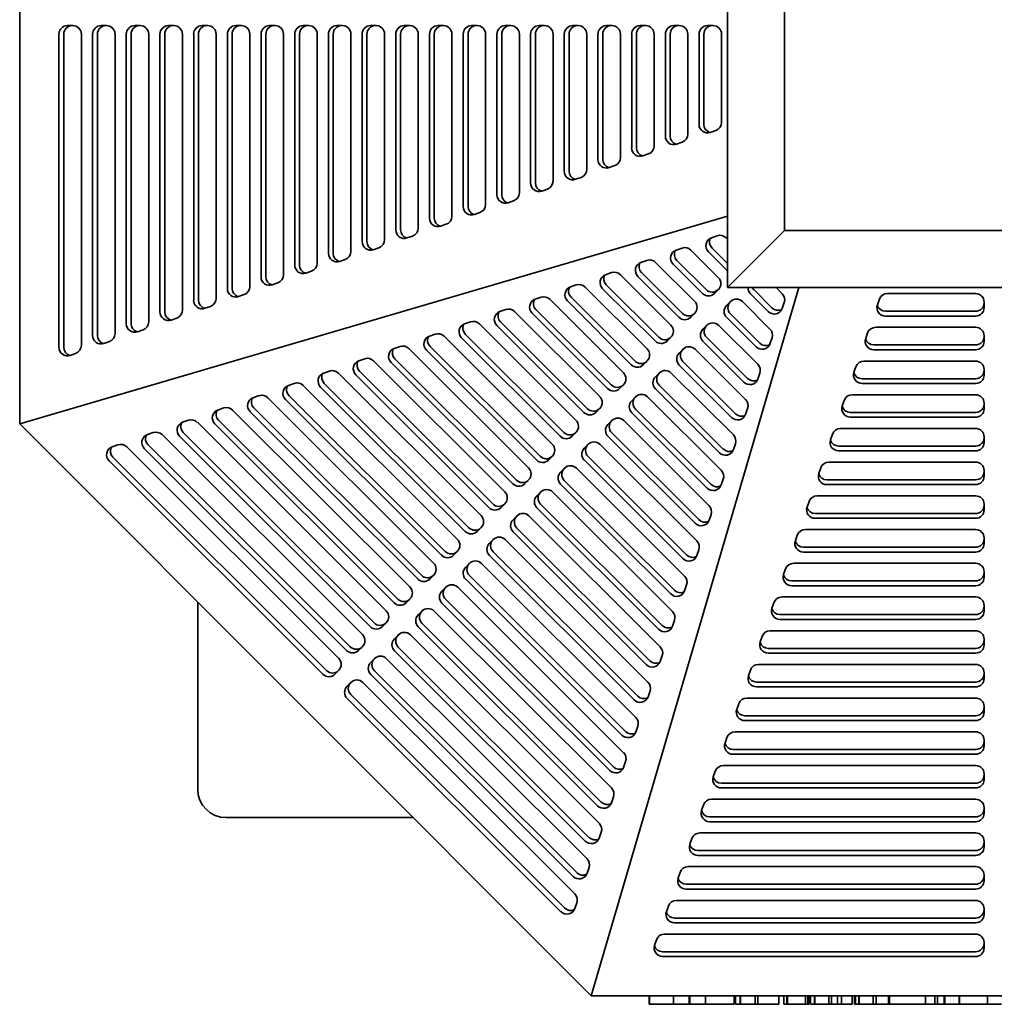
# Model space of a CAD drawing. Header units: millimetres. Extents: x 288 to 973, y 102 to 790.
# Tile 1 of 4: x 288 to 630, y 102 to 447. Entities that reach past the tile are written whole.
import ezdxf

# ---------------------------------------------------------------- set-up
doc = ezdxf.new("R2010")
doc.units = ezdxf.units.MM
doc.header["$LTSCALE"] = 3
doc.layers.add('Krawędzie widoczne(ISO)', color=7, linetype='Continuous', lineweight=35, true_color=0x262659)

msp = doc.modelspace()

# ---------------------------------------------------------------- linework, layer by layer
at = {"layer": 'Krawędzie widoczne(ISO)'}
for p, q in [((287.5, 305.14), (287.5, 588.87)), ((536, 541), (536, 353)), ((556, 373), (556, 521)), ((304.22, 444.92), (306.19, 444.92)), ((316.05, 444.92), (318.02, 444.92)), ((327.88, 444.92), (329.85, 444.92)), ((339.71, 444.92), (341.68, 444.92)), ((351.53, 444.92), (353.51, 444.92)), ((363.36, 444.92), (365.33, 444.92)), ((375.19, 444.92), (377.16, 444.92)), ((387.02, 444.92), (388.99, 444.92)), ((398.85, 444.92), (400.82, 444.92)), ((410.68, 444.92), (412.65, 444.92)), ((422.5, 444.92), (424.48, 444.92)), ((434.33, 444.92), (436.3, 444.92)), ((446.16, 444.92), (448.13, 444.92)), ((457.99, 444.92), (459.96, 444.92)), ((469.82, 444.92), (471.79, 444.92)), ((481.65, 444.92), (483.62, 444.92)), ((493.48, 444.92), (495.45, 444.92)), ((505.3, 444.92), (507.27, 444.92)), ((517.13, 444.92), (519.1, 444.92)), ((528.96, 444.92), (530.93, 444.92)), ((301.26, 332.06), (301.26, 441.92)), ((302.95, 332.06), (302.95, 441.92)), ((309.15, 441.92), (309.15, 332.74)), ((313.09, 336.22), (313.09, 441.92)), ((314.78, 336.22), (314.78, 441.92)), ((320.98, 441.92), (320.98, 336.91)), ((324.92, 340.34), (324.92, 441.92)), ((326.6, 340.34), (326.6, 441.92)), ((332.81, 441.92), (332.81, 341.02)), ((336.75, 344.45), (336.75, 441.92)), ((338.43, 344.45), (338.43, 441.92)), ((344.63, 441.92), (344.63, 345.14)), ((348.58, 348.57), (348.58, 441.92)), ((350.26, 348.57), (350.26, 441.92)), ((356.46, 441.92), (356.46, 349.25)), ((360.41, 352.68), (360.41, 441.92)), ((362.09, 352.68), (362.09, 441.92)), ((368.29, 441.92), (368.29, 353.37)), ((372.23, 356.79), (372.23, 441.92)), ((373.92, 356.79), (373.92, 441.92)), ((380.12, 441.92), (380.12, 357.48)), ((384.06, 360.91), (384.06, 441.92)), ((385.75, 360.91), (385.75, 441.92)), ((391.95, 441.92), (391.95, 361.6)), ((395.89, 365.02), (395.89, 441.92)), ((397.58, 365.02), (397.58, 441.92)), ((403.78, 441.92), (403.78, 365.71)), ((407.72, 369.14), (407.72, 441.92)), ((409.4, 369.14), (409.4, 441.92)), ((415.6, 441.92), (415.6, 369.82)), ((419.55, 373.25), (419.55, 441.92)), ((421.23, 373.25), (421.23, 441.92)), ((427.43, 441.92), (427.43, 373.94)), ((431.38, 377.37), (431.38, 441.92)), ((433.06, 377.37), (433.06, 441.92)), ((439.26, 441.92), (439.26, 378.05)), ((443.2, 381.48), (443.2, 441.92)), ((444.89, 381.48), (444.89, 441.92)), ((451.09, 441.92), (451.09, 382.17)), ((455.03, 385.6), (455.03, 441.92)), ((456.72, 385.6), (456.72, 441.92)), ((462.92, 441.92), (462.92, 386.28)), ((466.86, 389.71), (466.86, 441.92)), ((468.55, 389.71), (468.55, 441.92)), ((474.75, 441.92), (474.75, 390.4)), ((478.69, 393.83), (478.69, 441.92)), ((480.37, 393.83), (480.37, 441.92)), ((486.58, 441.92), (486.58, 394.51)), ((490.52, 397.94), (490.52, 441.92)), ((492.2, 397.94), (492.2, 441.92)), ((498.4, 441.92), (498.4, 398.63)), ((502.35, 402.06), (502.35, 441.92)), ((504.03, 402.06), (504.03, 441.92)), ((510.23, 441.92), (510.23, 402.74)), ((514.17, 406.17), (514.17, 441.92)), ((515.86, 406.17), (515.86, 441.92)), ((522.06, 441.92), (522.06, 406.86)), ((526, 410.29), (526, 441.92)), ((527.69, 410.29), (527.69, 441.92)), ((533.89, 441.92), (533.89, 410.97)), ((531.89, 408.14), (529.92, 407.45)), ((520.06, 404.02), (518.09, 403.33)), ((508.23, 399.91), (506.26, 399.22)), ((496.41, 395.79), (494.43, 395.11)), ((484.58, 391.68), (482.61, 390.99)), ((472.75, 387.56), (470.78, 386.88)), ((460.92, 383.45), (458.95, 382.76)), ((287.5, 305.14), (536, 378.03)), ((449.09, 379.33), (447.12, 378.65)), ((437.26, 375.22), (435.29, 374.53)), ((425.44, 371.1), (423.46, 370.42)), ((530.34, 370.47), (532.4, 371.19)), ((535.5, 370.47), (536, 369.98)), ((536, 353), (556, 373)), ((704, 373), (556, 373)), ((413.61, 366.99), (411.64, 366.3)), ((517.96, 366.16), (520.02, 366.88)), ((536, 361.46), (530.58, 366.87)), ((401.78, 362.87), (399.81, 362.19)), ((523.13, 366.15), (532.76, 356.55)), ((535.54, 359.33), (529.28, 365.57)), ((505.59, 361.84), (507.65, 362.56)), ((510.75, 361.84), (524.43, 348.19)), ((527.21, 350.98), (516.9, 361.26)), ((528.51, 352.28), (518.2, 362.56)), ((389.95, 358.76), (387.98, 358.07)), ((493.21, 357.52), (495.27, 358.24)), ((498.38, 357.52), (516.1, 339.84)), ((518.88, 342.63), (504.53, 356.94)), ((520.18, 343.92), (505.82, 358.24)), ((378.12, 354.64), (376.15, 353.96)), ((480.83, 353.21), (482.9, 353.93)), ((486, 353.2), (507.78, 331.49)), ((561.03, 353), (488.13, 104.5)), ((510.55, 334.27), (492.15, 352.62)), ((511.85, 335.57), (493.45, 353.92)), ((536, 353), (724, 353)), ((553.02, 353), (555.17, 350.85)), ((366.29, 350.53), (364.32, 349.84)), ((468.46, 348.89), (470.52, 349.61)), ((503.52, 327.22), (481.07, 349.61)), ((532.8, 352.34), (531.42, 350.95)), ((550.3, 344.61), (544.04, 350.86)), ((551.6, 345.91), (545.33, 352.16)), ((592.14, 350.89), (623.09, 350.89)), ((354.46, 346.41), (352.49, 345.73)), ((473.62, 348.89), (499.45, 323.14)), ((502.22, 325.92), (479.77, 348.31)), ((535.66, 346.71), (537.05, 348.1)), ((536.96, 348.01), (537.14, 348.19)), ((541.26, 348.07), (550.89, 338.46)), ((555.91, 347.75), (555.19, 345.69)), ((588.61, 346.92), (589.3, 348.9)), ((626.09, 347.94), (626.09, 345.97)), ((342.64, 342.3), (340.66, 341.61)), ((456.08, 344.57), (458.14, 345.29)), ((461.25, 344.57), (491.12, 314.78)), ((493.89, 317.57), (467.4, 343.99)), ((495.19, 318.87), (468.7, 345.29)), ((524.48, 343.99), (523.09, 342.59)), ((546.01, 332.22), (535.71, 342.5)), ((547.31, 333.52), (537.01, 343.8)), ((623.09, 344.69), (591.45, 344.69)), ((623.09, 343.01), (591.45, 343.01)), ((443.71, 340.26), (445.77, 340.98)), ((448.87, 340.25), (482.79, 306.43)), ((485.56, 309.21), (455.02, 339.67)), ((486.86, 310.51), (456.32, 340.97)), ((527.34, 338.36), (528.72, 339.75)), ((528.63, 339.66), (528.81, 339.84)), ((532.93, 339.72), (546.61, 326.08)), ((588.02, 339.07), (623.09, 339.07)), ((330.81, 338.18), (328.84, 337.5)), ((431.33, 335.94), (433.39, 336.66)), ((436.5, 335.94), (474.46, 298.08)), ((477.24, 300.86), (442.65, 335.36)), ((478.53, 302.16), (443.94, 336.66)), ((516.15, 335.63), (514.76, 334.24)), ((543.03, 321.13), (528.68, 335.45)), ((551.62, 335.36), (550.91, 333.3)), ((584.5, 335.1), (585.18, 337.07)), ((626.09, 336.11), (626.09, 334.14)), ((318.98, 334.07), (317.01, 333.38)), ((418.95, 331.62), (421.02, 332.34)), ((470.21, 293.81), (431.57, 332.34)), ((541.73, 319.84), (527.38, 334.15)), ((623.09, 332.86), (587.34, 332.86)), ((307.15, 329.91), (305.18, 329.22)), ((424.12, 331.62), (466.13, 289.73)), ((468.91, 292.51), (430.27, 331.04)), ((519.01, 330.01), (520.39, 331.4)), ((520.31, 331.3), (520.48, 331.48)), ((524.6, 331.37), (542.33, 313.69)), ((623.09, 331.18), (587.34, 331.18)), ((406.58, 327.31), (408.64, 328.03)), ((411.75, 327.3), (457.8, 281.37)), ((460.58, 284.16), (417.89, 326.72)), ((461.88, 285.46), (419.19, 328.02)), ((507.82, 327.28), (506.43, 325.89)), ((537.45, 307.45), (519.05, 325.8)), ((538.75, 308.75), (520.35, 327.1)), ((580.38, 323.27), (581.07, 325.24)), ((583.91, 327.24), (623.09, 327.24)), ((394.2, 322.99), (396.26, 323.71)), ((399.37, 322.99), (449.47, 273.02)), ((452.25, 275.8), (405.52, 322.41)), ((453.55, 277.1), (406.82, 323.71)), ((510.68, 321.65), (512.07, 323.04)), ((511.98, 322.95), (512.15, 323.13)), ((516.27, 323.01), (538.05, 301.3)), ((547.34, 322.97), (546.63, 320.91)), ((626.09, 324.28), (626.09, 322.31)), ((381.83, 318.67), (383.89, 319.39)), ((386.99, 318.67), (441.14, 264.67)), ((443.92, 267.45), (393.14, 318.09)), ((445.22, 268.75), (394.44, 319.39)), ((499.49, 318.93), (498.1, 317.54)), ((534.47, 296.36), (512.02, 318.75)), ((623.09, 321.04), (583.22, 321.04)), ((623.09, 319.35), (583.22, 319.35)), ((369.45, 314.36), (371.51, 315.08)), ((436.89, 260.4), (382.07, 315.07)), ((502.35, 313.3), (503.74, 314.69)), ((503.65, 314.6), (503.82, 314.78)), ((507.94, 314.66), (533.76, 288.91)), ((533.17, 295.06), (510.72, 317.45)), ((579.79, 315.41), (623.09, 315.41)), ((374.62, 314.35), (432.81, 256.32)), ((435.59, 259.1), (380.77, 313.77)), ((576.27, 311.44), (576.95, 313.41)), ((626.09, 312.45), (626.09, 310.48)), ((357.07, 310.04), (359.14, 310.76)), ((362.24, 310.04), (424.48, 247.96)), ((427.26, 250.75), (368.39, 309.46)), ((428.56, 252.05), (369.69, 310.76)), ((491.16, 310.58), (489.77, 309.18)), ((528.89, 282.67), (502.39, 309.09)), ((530.19, 283.97), (503.69, 310.39)), ((543.06, 310.59), (542.35, 308.52)), ((623.09, 309.21), (579.11, 309.21)), ((623.09, 307.52), (579.11, 307.52)), ((488.13, 104.5), (287.5, 305.14)), ((344.7, 305.72), (346.76, 306.44)), ((349.87, 305.72), (416.16, 239.61)), ((418.93, 242.39), (356.01, 305.14)), ((420.23, 243.69), (357.31, 306.44)), ((494.02, 304.95), (495.41, 306.34)), ((495.32, 306.25), (495.5, 306.42)), ((499.61, 306.31), (529.48, 276.52)), ((332.32, 301.41), (334.38, 302.12)), ((337.49, 301.4), (407.83, 231.26)), ((410.6, 234.04), (343.64, 300.82)), ((411.9, 235.34), (344.94, 302.12)), ((482.83, 302.22), (481.44, 300.83)), ((524.6, 270.28), (494.06, 300.74)), ((525.9, 271.58), (495.36, 302.04)), ((572.15, 299.61), (572.84, 301.58)), ((575.68, 303.58), (623.09, 303.58)), ((626.09, 300.62), (626.09, 298.65)), ((319.95, 297.09), (322.01, 297.81)), ((403.57, 226.99), (332.56, 297.81)), ((485.69, 296.6), (487.08, 297.99)), ((486.99, 297.89), (487.17, 298.07)), ((491.28, 297.96), (525.2, 264.13)), ((538.78, 298.2), (538.06, 296.13)), ((623.09, 297.38), (574.99, 297.38)), ((325.11, 297.09), (399.5, 222.9)), ((402.27, 225.69), (331.26, 296.51)), ((474.5, 293.87), (473.11, 292.48)), ((521.62, 259.19), (487.03, 293.69)), ((623.09, 295.69), (574.99, 295.69)), ((393.94, 217.34), (318.89, 292.19)), ((395.24, 218.64), (320.19, 293.49)), ((520.32, 257.89), (485.73, 292.39)), ((571.56, 291.75), (623.09, 291.75)), ((477.36, 288.24), (478.75, 289.63)), ((478.66, 289.54), (478.84, 289.72)), ((482.96, 289.6), (520.92, 251.75)), ((568.04, 287.78), (568.72, 289.75)), ((626.09, 288.79), (626.09, 286.82)), ((466.17, 285.52), (464.78, 284.13)), ((516.04, 245.5), (477.4, 284.04)), ((517.34, 246.8), (478.7, 285.34)), ((534.49, 285.81), (533.78, 283.74)), ((623.09, 285.55), (570.88, 285.55)), ((623.09, 283.87), (570.88, 283.87)), ((469.03, 279.89), (470.42, 281.28)), ((470.33, 281.19), (470.51, 281.37)), ((474.63, 281.25), (516.64, 239.36)), ((567.45, 279.92), (623.09, 279.92)), ((457.84, 277.17), (456.45, 275.77)), ((513.06, 234.42), (470.37, 276.98)), ((563.92, 275.95), (564.61, 277.93)), ((626.09, 276.97), (626.09, 274.99)), ((462, 272.84), (462.18, 273.01)), ((511.76, 233.12), (469.07, 275.68)), ((530.21, 273.42), (529.5, 271.36)), ((623.09, 273.72), (566.76, 273.72)), ((460.7, 271.54), (462.09, 272.93)), ((466.3, 272.9), (512.35, 226.97)), ((623.09, 272.04), (566.76, 272.04)), ((449.51, 268.81), (448.13, 267.42)), ((507.47, 220.73), (460.74, 267.33)), ((508.77, 222.03), (462.04, 268.63)), ((559.81, 264.13), (560.5, 266.1)), ((563.33, 268.09), (623.09, 268.09)), ((452.37, 263.18), (453.76, 264.58)), ((453.67, 264.48), (453.85, 264.66)), ((457.97, 264.55), (508.07, 214.58)), ((626.09, 265.14), (626.09, 263.17)), ((441.18, 260.46), (439.8, 259.07)), ((504.49, 209.64), (453.71, 260.28)), ((525.93, 261.03), (525.22, 258.97)), ((623.09, 261.89), (562.65, 261.89)), ((623.09, 260.21), (562.65, 260.21)), ((444.04, 254.83), (445.43, 256.22)), ((445.34, 256.13), (445.52, 256.31)), ((449.64, 256.19), (503.79, 202.19)), ((503.19, 208.34), (452.42, 258.98)), ((559.22, 256.27), (623.09, 256.27)), ((555.69, 252.3), (556.38, 254.27)), ((626.09, 253.31), (626.09, 251.34)), ((432.86, 252.11), (431.47, 250.72)), ((498.91, 195.95), (444.09, 250.63)), ((500.21, 197.25), (445.39, 251.92)), ((623.09, 250.07), (558.53, 250.07)), ((435.72, 246.48), (437.1, 247.87)), ((437.01, 247.78), (437.19, 247.96)), ((441.31, 247.84), (499.51, 189.8)), ((521.65, 248.64), (520.93, 246.58)), ((623.09, 248.38), (558.53, 248.38)), ((350, 242.64), (350, 177)), ((424.53, 243.76), (423.14, 242.36)), ((494.63, 183.56), (435.76, 242.27)), ((495.93, 184.86), (437.06, 243.57)), ((551.58, 240.47), (552.27, 242.44)), ((555.1, 244.44), (623.09, 244.44)), ((427.39, 238.13), (428.77, 239.52)), ((428.69, 239.43), (428.86, 239.6)), ((432.98, 239.49), (495.22, 177.42)), ((626.09, 241.48), (626.09, 239.51)), ((416.2, 235.4), (414.81, 234.01)), ((491.65, 172.47), (428.73, 235.22)), ((517.37, 236.25), (516.65, 234.19)), ((623.09, 238.24), (554.42, 238.24)), ((623.09, 236.55), (554.42, 236.55)), ((490.35, 171.17), (427.43, 233.92)), ((550.99, 232.61), (623.09, 232.61)), ((419.06, 229.77), (420.45, 231.17)), ((420.36, 231.07), (420.53, 231.25)), ((424.65, 231.14), (490.94, 165.03)), ((547.46, 228.64), (548.15, 230.61)), ((626.09, 229.65), (626.09, 227.68)), ((407.87, 227.05), (406.48, 225.66)), ((486.06, 158.79), (419.1, 225.57)), ((487.36, 160.08), (420.4, 226.87)), ((623.09, 226.41), (550.3, 226.41)), ((623.09, 224.72), (550.3, 224.72)), ((410.73, 221.42), (412.12, 222.81)), ((412.03, 222.72), (412.21, 222.9)), ((416.32, 222.78), (486.66, 152.64)), ((513.08, 223.87), (512.37, 221.8)), ((399.54, 218.7), (398.15, 217.31)), ((483.08, 147.7), (412.07, 218.51)), ((543.35, 216.81), (544.04, 218.78)), ((546.87, 220.78), (623.09, 220.78)), ((626.09, 217.82), (626.09, 215.85)), ((402.4, 213.07), (403.79, 214.46)), ((403.7, 214.37), (403.88, 214.55)), ((407.99, 214.43), (482.38, 140.25)), ((481.78, 146.4), (410.77, 217.22)), ((623.09, 214.58), (546.19, 214.58)), ((508.8, 211.48), (508.09, 209.41)), ((623.09, 212.9), (546.19, 212.9)), ((477.5, 134.01), (402.44, 208.86)), ((478.8, 135.31), (403.74, 210.16)), ((542.76, 208.95), (623.09, 208.95)), ((539.24, 204.98), (539.92, 206.95)), ((626.09, 206), (626.09, 204.02)), ((623.09, 202.75), (542.07, 202.75)), ((623.09, 201.07), (542.07, 201.07)), ((504.52, 199.09), (503.81, 197.02)), ((538.64, 197.12), (623.09, 197.12)), ((535.12, 193.15), (535.81, 195.13)), ((626.09, 194.17), (626.09, 192.2)), ((623.09, 190.92), (537.96, 190.92)), ((500.24, 186.7), (499.52, 184.64)), ((623.09, 189.24), (537.96, 189.24)), ((531.01, 181.33), (531.69, 183.3)), ((534.53, 185.3), (623.09, 185.3)), ((626.09, 182.34), (626.09, 180.37)), ((623.09, 179.1), (533.84, 179.1)), ((623.09, 177.41), (533.84, 177.41)), ((495.96, 174.31), (495.24, 172.25)), ((530.41, 173.47), (623.09, 173.47)), ((526.89, 169.5), (527.58, 171.47)), ((626.09, 170.51), (626.09, 168.54)), ((360, 167), (425.63, 167)), ((623.09, 167.27), (529.73, 167.27)), ((623.09, 165.58), (529.73, 165.58)), ((491.67, 161.92), (490.96, 159.86)), ((522.78, 157.67), (523.46, 159.64)), ((526.3, 161.64), (623.09, 161.64)), ((626.09, 158.68), (626.09, 156.71)), ((623.09, 155.44), (525.61, 155.44)), ((623.09, 153.75), (525.61, 153.75)), ((487.39, 149.54), (486.68, 147.47)), ((522.18, 149.81), (623.08, 149.81)), ((518.66, 145.84), (519.35, 147.81)), ((626.08, 146.85), (626.08, 144.88)), ((623.08, 143.61), (521.5, 143.61)), ((623.08, 141.92), (521.5, 141.92)), ((483.11, 137.15), (482.39, 135.08)), ((514.55, 134.01), (515.23, 135.98)), ((518.07, 137.98), (623.08, 137.98)), ((626.08, 135.02), (626.08, 133.05)), ((623.08, 131.78), (517.38, 131.78)), ((623.08, 130.1), (517.38, 130.1)), ((513.91, 126.15), (623.08, 126.15)), ((510.38, 122.19), (511.07, 124.16)), ((626.08, 123.2), (626.08, 121.23)), ((623.08, 119.95), (513.22, 119.95)), ((623.08, 118.27), (513.22, 118.27)), ((771.87, 104.5), (488.13, 104.5)), ((508.45, 101.5), (508.45, 104.5)), ((508.63, 101.5), (508.63, 104.5)), ((517.03, 101.5), (517.03, 104.5)), ((522.58, 101.5), (522.58, 104.5)), ((522.79, 101.5), (522.79, 104.5)), ((528.32, 101.5), (528.32, 104.5)), ((538.3, 101.5), (538.3, 104.5)), ((538.79, 101.5), (538.79, 104.5)), ((540.44, 101.5), (540.44, 104.5)), ((540.6, 101.5), (540.6, 104.5)), ((545.72, 101.5), (545.72, 104.5)), ((546.65, 101.5), (546.65, 104.5)), ((554.04, 101.5), (554.04, 104.5)), ((554.07, 101.5), (554.07, 104.5)), ((555.78, 101.5), (555.78, 104.5)), ((556.81, 101.5), (556.81, 104.5)), ((557.09, 101.5), (557.09, 104.5)), ((563.41, 101.5), (563.41, 104.5)), ((564.22, 101.5), (564.22, 104.5)), ((564.61, 101.5), (564.61, 104.5)), ((565.1, 101.5), (565.1, 104.5)), ((566.49, 101.5), (566.49, 104.5)), ((566.62, 101.5), (566.62, 104.5)), ((571.6, 101.5), (571.6, 104.5)), ((572.48, 101.5), (572.48, 104.5)), ((574.59, 101.5), (574.59, 104.5)), ((575.98, 101.5), (575.98, 104.5)), ((579.72, 101.5), (579.72, 104.5)), ((580.53, 101.5), (580.53, 104.5)), ((580.93, 101.5), (580.93, 104.5)), ((582.09, 101.5), (582.09, 104.5)), ((582.22, 101.5), (582.22, 104.5)), ((587.16, 101.5), (587.16, 104.5)), ((588.14, 101.5), (588.14, 104.5)), ((592.57, 101.5), (592.57, 104.5)), ((592.84, 101.5), (592.84, 104.5)), ((605.47, 101.5), (605.47, 104.5)), ((608.79, 101.5), (608.79, 104.5)), ((609.77, 101.5), (609.77, 104.5)), ((612.07, 101.5), (612.07, 104.5)), ((612.24, 101.5), (612.24, 104.5)), ((617.29, 101.5), (617.29, 104.5)), ((617.45, 101.5), (617.45, 104.5)), ((627.24, 101.5), (627.24, 104.5)), ((508.63, 101.5), (508.45, 101.5)), ((517.03, 101.5), (508.63, 101.5)), ((521.91, 101.5), (517.03, 101.5)), ((522.58, 101.5), (521.91, 101.5)), ((522.79, 101.5), (522.58, 101.5)), ((528.32, 101.5), (522.79, 101.5)), ((535.78, 101.5), (528.32, 101.5)), ((538.3, 101.5), (535.78, 101.5)), ((540.44, 101.5), (538.79, 101.5)), ((540.6, 101.5), (540.44, 101.5)), ((545.72, 101.5), (540.6, 101.5)), ((546.65, 101.5), (545.72, 101.5)), ((547.66, 101.5), (546.65, 101.5)), ((552.06, 101.5), (547.66, 101.5)), ((554.04, 101.5), (552.06, 101.5)), ((554.07, 101.5), (554.04, 101.5)), ((556.19, 101.5), (555.78, 101.5)), ((556.81, 101.5), (556.19, 101.5)), ((557.09, 101.5), (556.81, 101.5)), ((563.41, 101.5), (557.09, 101.5)), ((564.22, 101.5), (563.41, 101.5)), ((564.61, 101.5), (564.22, 101.5)), ((565.52, 101.5), (565.1, 101.5)), ((566.49, 101.5), (565.52, 101.5)), ((566.62, 101.5), (566.49, 101.5)), ((571.6, 101.5), (566.62, 101.5)), ((572.48, 101.5), (571.6, 101.5)), ((574.59, 101.5), (572.48, 101.5)), ((575.98, 101.5), (574.59, 101.5)), ((579.72, 101.5), (575.98, 101.5)), ((580.93, 101.5), (580.53, 101.5)), ((582.09, 101.5), (580.93, 101.5)), ((582.22, 101.5), (582.09, 101.5)), ((587.16, 101.5), (582.22, 101.5)), ((588.14, 101.5), (587.16, 101.5)), ((589.54, 101.5), (588.14, 101.5)), ((591.21, 101.5), (589.54, 101.5)), ((592.57, 101.5), (591.21, 101.5)), ((592.84, 101.5), (592.57, 101.5)), ((602.96, 101.5), (592.84, 101.5)), ((605.47, 101.5), (602.96, 101.5)), ((608.79, 101.5), (605.47, 101.5)), ((609.77, 101.5), (608.79, 101.5)), ((611.18, 101.5), (609.77, 101.5)), ((612.07, 101.5), (611.18, 101.5)), ((612.24, 101.5), (612.07, 101.5)), ((615.67, 101.5), (612.24, 101.5)), ((617.29, 101.5), (615.67, 101.5)), ((617.45, 101.5), (617.29, 101.5)), ((627.24, 101.5), (617.45, 101.5)), ((632.21, 101.5), (627.24, 101.5))]:
    msp.add_line(p, q, dxfattribs=at)
msp.add_arc((360, 177), 10, 180, 270, dxfattribs=at)
for centre, major_axis, ratio, start_param, end_param in [((304.22, 441.92), (0, 3), 0.985702, 0, 1.570796), ((305.91, 441.92), (0, 3), 0.985702, 0, 1.570796), ((306.19, 441.92), (0, 3), 0.985702, 4.712389, 6.283185), ((316.05, 441.92), (0, 3), 0.985702, 0, 1.570796), ((317.73, 441.92), (0, 3), 0.985702, 0, 1.570796), ((318.02, 441.92), (0, 3), 0.985702, 4.712389, 6.283185), ((327.88, 441.92), (0, 3), 0.985702, 0, 1.570796), ((329.56, 441.92), (0, 3), 0.985702, 0, 1.570796), ((329.85, 441.92), (0, 3), 0.985702, 4.712389, 6.283185), ((339.71, 441.92), (0, 3), 0.985702, 0, 1.570796), ((341.39, 441.92), (0, 3), 0.985702, 0, 1.570796), ((341.68, 441.92), (0, 3), 0.985702, 4.712389, 6.283185), ((351.53, 441.92), (0, 3), 0.985702, 0, 1.570796), ((353.22, 441.92), (0, 3), 0.985702, 0, 1.570796), ((353.51, 441.92), (0, 3), 0.985702, 4.712389, 6.283185), ((363.36, 441.92), (0, 3), 0.985702, 0, 1.570796), ((365.05, 441.92), (0, 3), 0.985702, 0, 1.570796), ((365.33, 441.92), (0, 3), 0.985702, 4.712389, 6.283185), ((375.19, 441.92), (0, 3), 0.985702, 0, 1.570796), ((376.88, 441.92), (0, 3), 0.985702, 0, 1.570796), ((377.16, 441.92), (0, 3), 0.985702, 4.712389, 6.283185), ((387.02, 441.92), (0, 3), 0.985702, 0, 1.570796), ((388.7, 441.92), (0, 3), 0.985702, 0, 1.570796), ((388.99, 441.92), (0, 3), 0.985702, 4.712389, 6.283185), ((398.85, 441.92), (0, 3), 0.985702, 0, 1.570796), ((400.53, 441.92), (0, 3), 0.985702, 0, 1.570796), ((400.82, 441.92), (0, 3), 0.985702, 4.712389, 6.283185), ((410.68, 441.92), (0, 3), 0.985702, 0, 1.570796), ((412.36, 441.92), (0, 3), 0.985702, 0, 1.570796), ((412.65, 441.92), (0, 3), 0.985702, 4.712389, 6.283185), ((422.5, 441.92), (0, 3), 0.985702, 0, 1.570796), ((424.19, 441.92), (0, 3), 0.985702, 0, 1.570796), ((424.48, 441.92), (0, 3), 0.985702, 4.712389, 6.283185), ((434.33, 441.92), (0, 3), 0.985702, 0, 1.570796), ((436.02, 441.92), (0, 3), 0.985702, 0, 1.570796), ((436.3, 441.92), (0, 3), 0.985702, 4.712389, 6.283185), ((446.16, 441.92), (0, 3), 0.985702, 0, 1.570796), ((447.85, 441.92), (0, 3), 0.985702, 0, 1.570796), ((448.13, 441.92), (0, 3), 0.985702, 4.712389, 6.283185), ((457.99, 441.92), (0, 3), 0.985702, 0, 1.570796), ((459.67, 441.92), (0, 3), 0.985702, 0, 1.570796), ((459.96, 441.92), (0, 3), 0.985702, 4.712389, 6.283185), ((469.82, 441.92), (0, 3), 0.985702, 0, 1.570796), ((471.5, 441.92), (0, 3), 0.985702, 0, 1.570796), ((471.79, 441.92), (0, 3), 0.985702, 4.712389, 6.283185), ((481.65, 441.92), (0, 3), 0.985702, 0, 1.570796), ((483.33, 441.92), (0, 3), 0.985702, 0, 1.570796), ((483.62, 441.92), (0, 3), 0.985702, 4.712389, 6.283185), ((493.48, 441.92), (0, 3), 0.985702, 0, 1.570796), ((495.16, 441.92), (0, 3), 0.985702, 0, 1.570796), ((495.45, 441.92), (0, 3), 0.985702, 4.712389, 6.283185), ((505.3, 441.92), (0, 3), 0.985702, 0, 1.570796), ((506.99, 441.92), (0, 3), 0.985702, 0, 1.570796), ((507.27, 441.92), (0, 3), 0.985702, 4.712389, 6.283185), ((517.13, 441.92), (0, 3), 0.985702, 0, 1.570796), ((518.82, 441.92), (0, 3), 0.985702, 0, 1.570796), ((519.1, 441.92), (0, 3), 0.985702, 4.712389, 6.283185), ((528.96, 441.92), (0, 3), 0.985702, 0, 1.570796), ((530.65, 441.92), (0, 3), 0.985702, 0, 1.570796), ((530.93, 441.92), (0, 3), 0.985702, 4.712389, 6.283185), ((528.96, 410.29), (0, -3), 0.985702, 4.712389, 6.613523), ((530.65, 410.29), (0, -3), 0.985702, 4.712389, 5.994283), ((530.93, 410.97), (0, -3), 0.985702, 0.330338, 1.570796), ((517.13, 406.17), (0, -3), 0.985702, 4.712389, 6.613523), ((518.82, 406.17), (0, -3), 0.985702, 4.712389, 5.994283), ((519.1, 406.86), (0, -3), 0.985702, 0.330338, 1.570796), ((505.3, 402.06), (0, -3), 0.985702, 4.712389, 6.613523), ((506.99, 402.06), (0, -3), 0.985702, 4.712389, 5.994283), ((507.27, 402.74), (0, -3), 0.985702, 0.330338, 1.570796), ((493.48, 397.94), (0, -3), 0.985702, 4.712389, 6.613523), ((495.16, 397.94), (0, -3), 0.985702, 4.712389, 5.994283), ((495.45, 398.63), (0, -3), 0.985702, 0.330338, 1.570796), ((483.62, 394.51), (0, -3), 0.985702, 0.330338, 1.570796), ((481.65, 393.83), (0, -3), 0.985702, 4.712389, 6.613523), ((483.33, 393.83), (0, -3), 0.985702, 4.712389, 5.994283), ((469.82, 389.71), (0, -3), 0.985702, 4.712389, 6.613523), ((471.5, 389.71), (0, -3), 0.985702, 4.712389, 5.994283), ((471.79, 390.4), (0, -3), 0.985702, 0.330338, 1.570796), ((457.99, 385.6), (0, -3), 0.985702, 4.712389, 6.613523), ((459.67, 385.6), (0, -3), 0.985702, 4.712389, 5.994283), ((459.96, 386.28), (0, -3), 0.985702, 0.330338, 1.570796), ((446.16, 381.48), (0, -3), 0.985702, 4.712389, 6.613523), ((447.85, 381.48), (0, -3), 0.985702, 4.712389, 5.994283), ((448.13, 382.17), (0, -3), 0.985702, 0.330338, 1.570796), ((434.33, 377.37), (0, -3), 0.985702, 4.712389, 6.613523), ((436.02, 377.37), (0, -3), 0.985702, 4.712389, 5.994283), ((436.3, 378.05), (0, -3), 0.985702, 0.330338, 1.570796), ((422.5, 373.25), (0, -3), 0.985702, 4.712389, 6.613523), ((424.19, 373.25), (0, -3), 0.985702, 4.712389, 5.994283), ((424.48, 373.94), (0, -3), 0.985702, 0.330338, 1.570796), ((412.65, 369.82), (0, -3), 0.985702, 0.330338, 1.570796), ((531.36, 367.66), (-2.12, 2.12), 0.982976, 5.840081, 7.855368), ((532.66, 368.96), (-2.12, 2.12), 0.982976, 0.316799, 1.572183), ((533.42, 368.38), (2.12, -2.12), 0.982976, 1.572183, 2.698488), ((410.68, 369.14), (0, -3), 0.985702, 4.712389, 6.613523), ((412.36, 369.14), (0, -3), 0.985702, 4.712389, 5.994283), ((521.05, 364.07), (2.12, -2.12), 0.982976, 1.572183, 2.698488), ((398.85, 365.02), (0, -3), 0.985702, 4.712389, 6.613523), ((400.53, 365.02), (0, -3), 0.985702, 4.712389, 5.994283), ((400.82, 365.71), (0, -3), 0.985702, 0.330338, 1.570796), ((508.67, 359.75), (2.12, -2.12), 0.982976, 1.572183, 2.698488), ((518.98, 363.35), (-2.12, 2.12), 0.982976, 5.840081, 7.855368), ((520.28, 364.65), (-2.12, 2.12), 0.982976, 0.316799, 1.572183), ((387.02, 360.91), (0, -3), 0.985702, 4.712389, 6.613523), ((388.7, 360.91), (0, -3), 0.985702, 4.712389, 5.994283), ((388.99, 361.6), (0, -3), 0.985702, 0.330338, 1.570796), ((506.61, 359.03), (-2.12, 2.12), 0.982976, 5.840081, 7.855368), ((507.91, 360.33), (-2.12, 2.12), 0.982976, 0.316799, 1.572183), ((537.62, 361.42), (-2.12, 2.12), 0.982976, 1.572183, 1.771364), ((375.19, 356.79), (0, -3), 0.985702, 4.712389, 6.613523), ((376.88, 356.79), (0, -3), 0.985702, 4.712389, 5.994283), ((377.16, 357.48), (0, -3), 0.985702, 0.330338, 1.570796), ((494.23, 354.71), (-2.12, 2.12), 0.982976, 5.840081, 7.855368), ((495.53, 356.01), (-2.12, 2.12), 0.982976, 0.316799, 1.572183), ((496.29, 355.43), (2.12, -2.12), 0.982976, 1.572183, 2.698488), ((530.68, 354.46), (2.12, -2.12), 0.982976, 0.001387, 1.572183), ((363.36, 352.68), (0, -3), 0.985702, 4.712389, 6.613523), ((365.05, 352.68), (0, -3), 0.985702, 4.712389, 5.994283), ((365.33, 353.37), (0, -3), 0.985702, 0.330338, 1.570796), ((481.86, 350.4), (-2.12, 2.12), 0.982976, 5.840081, 7.855368), ((483.15, 351.7), (-2.12, 2.12), 0.982976, 0.316799, 1.572183), ((483.92, 351.12), (2.12, -2.12), 0.982976, 1.572183, 2.698488), ((546.12, 352.94), (-2.12, 2.12), 0.982976, 0.7738, 1.572183), ((547.42, 354.24), (-2.12, 2.12), 0.982976, 1.223669, 1.572183), ((353.51, 349.25), (0, -3), 0.985702, 0.330338, 1.570796), ((471.54, 346.8), (2.12, -2.12), 0.982976, 1.572183, 2.698488), ((529.29, 353.07), (2.12, -2.12), 0.982976, 4.713776, 6.284572), ((530.59, 354.37), (2.12, -2.12), 0.982976, 4.713776, 6.242999), ((539.18, 345.98), (-2.12, 2.12), 0.982976, 4.713776, 6.284572), ((553.09, 348.77), (2.12, -2.12), 0.982976, 0.445878, 1.572183), ((592.14, 347.94), (-3, 0), 0.985702, 4.712389, 5.952847), ((623.09, 347.94), (3, 0), 0.985702, 0, 1.570796), ((351.53, 348.57), (0, -3), 0.985702, 4.712389, 6.613523), ((353.22, 348.57), (0, -3), 0.985702, 4.712389, 5.994283), ((459.17, 342.48), (2.12, -2.12), 0.982976, 1.572183, 2.698488), ((469.48, 346.08), (-2.12, 2.12), 0.982976, 5.840081, 7.855368), ((470.78, 347.38), (-2.12, 2.12), 0.982976, 0.316799, 1.572183), ((522.35, 346.11), (2.12, -2.12), 0.982976, 0.001387, 1.572183), ((537.79, 344.59), (-2.12, 2.12), 0.982976, 0.001387, 1.572183), ((539.09, 345.89), (-2.12, 2.12), 0.982976, 0.001387, 1.572183), ((552.38, 346.7), (2.12, -2.12), 0.982976, 4.713776, 6.729063), ((553.68, 348), (2.12, -2.12), 0.982976, 4.713776, 5.966386), ((591.45, 345.97), (-3, 0), 0.985702, 5.952847, 7.853982), ((591.45, 347.65), (-3, 0), 0.985702, 0.288903, 1.570796), ((623.09, 347.65), (3, 0), 0.985702, 4.712389, 6.283185), ((623.09, 345.97), (3, 0), 0.985702, 4.712389, 6.283185), ((339.71, 344.45), (0, -3), 0.985702, 4.712389, 6.613523), ((341.39, 344.45), (0, -3), 0.985702, 4.712389, 5.994283), ((341.68, 345.14), (0, -3), 0.985702, 0.330338, 1.570796), ((457.1, 341.76), (-2.12, 2.12), 0.982976, 5.840081, 7.855368), ((458.4, 343.06), (-2.12, 2.12), 0.982976, 0.316799, 1.572183), ((520.96, 344.71), (2.12, -2.12), 0.982976, 4.713776, 6.284572), ((522.26, 346.01), (2.12, -2.12), 0.982976, 4.713776, 6.242999), ((327.88, 340.34), (0, -3), 0.985702, 4.712389, 6.613523), ((329.56, 340.34), (0, -3), 0.985702, 4.712389, 5.994283), ((329.85, 341.02), (0, -3), 0.985702, 0.330338, 1.570796), ((444.73, 337.45), (-2.12, 2.12), 0.982976, 5.840081, 7.855368), ((446.03, 338.74), (-2.12, 2.12), 0.982976, 0.316799, 1.572183), ((446.79, 338.17), (2.12, -2.12), 0.982976, 1.572183, 2.698488), ((514.02, 337.75), (2.12, -2.12), 0.982976, 0.001387, 1.572183), ((530.76, 337.54), (-2.12, 2.12), 0.982976, 0.001387, 1.572183), ((530.85, 337.63), (-2.12, 2.12), 0.982976, 4.713776, 6.284572), ((588.02, 336.11), (-3, 0), 0.985702, 4.712389, 5.952847), ((623.09, 336.11), (3, 0), 0.985702, 0, 1.570796), ((316.05, 336.22), (0, -3), 0.985702, 4.712389, 6.613523), ((317.73, 336.22), (0, -3), 0.985702, 4.712389, 5.994283), ((318.02, 336.91), (0, -3), 0.985702, 0.330338, 1.570796), ((432.35, 333.13), (-2.12, 2.12), 0.982976, 5.840081, 7.855368), ((433.65, 334.43), (-2.12, 2.12), 0.982976, 0.316799, 1.572183), ((434.41, 333.85), (2.12, -2.12), 0.982976, 1.572183, 2.698488), ((513.93, 337.66), (2.12, -2.12), 0.982976, 4.713776, 6.242999), ((529.46, 336.24), (-2.12, 2.12), 0.982976, 0.001387, 1.572183), ((548.81, 336.38), (2.12, -2.12), 0.982976, 0.445878, 1.572183), ((623.09, 335.82), (3, 0), 0.985702, 4.712389, 6.283185), ((304.22, 332.06), (0, -3), 0.985702, 4.712389, 6.613523), ((305.91, 332.06), (0, -3), 0.985702, 4.712389, 5.994283), ((306.19, 332.74), (0, -3), 0.985702, 0.330338, 1.570796), ((422.04, 329.53), (2.12, -2.12), 0.982976, 1.572183, 2.698488), ((512.63, 336.36), (2.12, -2.12), 0.982976, 4.713776, 6.284572), ((522.52, 329.28), (-2.12, 2.12), 0.982976, 4.713776, 6.284572), ((548.1, 334.31), (2.12, -2.12), 0.982976, 4.713776, 6.729063), ((549.4, 335.61), (2.12, -2.12), 0.982976, 4.713776, 5.966386), ((587.34, 334.14), (-3, 0), 0.985702, 5.952847, 7.853982), ((587.34, 335.82), (-3, 0), 0.985702, 0.288903, 1.570796), ((623.09, 334.14), (3, 0), 0.985702, 4.712389, 6.283185), ((409.66, 325.21), (2.12, -2.12), 0.982976, 1.572183, 2.698488), ((419.98, 328.81), (-2.12, 2.12), 0.982976, 5.840081, 7.855368), ((421.28, 330.11), (-2.12, 2.12), 0.982976, 0.316799, 1.572183), ((505.69, 329.4), (2.12, -2.12), 0.982976, 0.001387, 1.572183), ((521.13, 327.89), (-2.12, 2.12), 0.982976, 0.001387, 1.572183), ((522.43, 329.19), (-2.12, 2.12), 0.982976, 0.001387, 1.572183), ((407.6, 324.5), (-2.12, 2.12), 0.982976, 5.840081, 7.855368), ((408.9, 325.79), (-2.12, 2.12), 0.982976, 0.316799, 1.572183), ((504.3, 328.01), (2.12, -2.12), 0.982976, 4.713776, 6.284572), ((505.6, 329.31), (2.12, -2.12), 0.982976, 4.713776, 6.242999), ((544.53, 323.99), (2.12, -2.12), 0.982976, 0.445878, 1.572183), ((583.91, 324.28), (-3, 0), 0.985702, 4.712389, 5.952847), ((623.09, 324.28), (3, 0), 0.985702, 0, 1.570796), ((395.22, 320.18), (-2.12, 2.12), 0.982976, 5.840081, 7.855368), ((396.52, 321.48), (-2.12, 2.12), 0.982976, 0.316799, 1.572183), ((397.29, 320.9), (2.12, -2.12), 0.982976, 1.572183, 2.698488), ((497.36, 321.05), (2.12, -2.12), 0.982976, 0.001387, 1.572183), ((512.8, 319.53), (-2.12, 2.12), 0.982976, 0.001387, 1.572183), ((514.1, 320.83), (-2.12, 2.12), 0.982976, 0.001387, 1.572183), ((514.19, 320.93), (-2.12, 2.12), 0.982976, 4.713776, 6.284572), ((583.22, 322.31), (-3, 0), 0.985702, 5.952847, 7.853982), ((583.22, 323.99), (-3, 0), 0.985702, 0.288903, 1.570796), ((623.09, 323.99), (3, 0), 0.985702, 4.712389, 6.283185), ((623.09, 322.31), (3, 0), 0.985702, 4.712389, 6.283185), ((382.85, 315.86), (-2.12, 2.12), 0.982976, 5.840081, 7.855368), ((384.15, 317.16), (-2.12, 2.12), 0.982976, 0.316799, 1.572183), ((384.91, 316.58), (2.12, -2.12), 0.982976, 1.572183, 2.698488), ((497.27, 320.95), (2.12, -2.12), 0.982976, 4.713776, 6.242999), ((543.81, 321.92), (2.12, -2.12), 0.982976, 4.713776, 6.729063), ((545.11, 323.22), (2.12, -2.12), 0.982976, 4.713776, 5.966386), ((372.54, 312.26), (2.12, -2.12), 0.982976, 1.572183, 2.698488), ((489.03, 312.7), (2.12, -2.12), 0.982976, 0.001387, 1.572183), ((495.98, 319.66), (2.12, -2.12), 0.982976, 4.713776, 6.284572), ((505.77, 312.48), (-2.12, 2.12), 0.982976, 0.001387, 1.572183), ((505.86, 312.57), (-2.12, 2.12), 0.982976, 4.713776, 6.284572), ((579.79, 312.45), (-3, 0), 0.985702, 4.712389, 5.952847), ((623.09, 312.45), (3, 0), 0.985702, 0, 1.570796), ((360.16, 307.95), (2.12, -2.12), 0.982976, 1.572183, 2.698488), ((370.47, 311.55), (-2.12, 2.12), 0.982976, 5.840081, 7.855368), ((371.77, 312.84), (-2.12, 2.12), 0.982976, 0.316799, 1.572183), ((504.47, 311.18), (-2.12, 2.12), 0.982976, 0.001387, 1.572183), ((540.25, 311.6), (2.12, -2.12), 0.982976, 0.445878, 1.572183), ((579.11, 310.48), (-3, 0), 0.985702, 5.952847, 7.853982), ((579.11, 312.16), (-3, 0), 0.985702, 0.288903, 1.570796), ((623.09, 312.16), (3, 0), 0.985702, 4.712389, 6.283185), ((358.1, 307.23), (-2.12, 2.12), 0.982976, 5.840081, 7.855368), ((359.4, 308.53), (-2.12, 2.12), 0.982976, 0.316799, 1.572183), ((487.65, 311.3), (2.12, -2.12), 0.982976, 4.713776, 6.284572), ((488.95, 312.6), (2.12, -2.12), 0.982976, 4.713776, 6.242999), ((539.53, 309.54), (2.12, -2.12), 0.982976, 4.713776, 6.729063), ((540.83, 310.83), (2.12, -2.12), 0.982976, 4.713776, 5.966386), ((623.09, 310.48), (3, 0), 0.985702, 4.712389, 6.283185), ((345.72, 302.91), (-2.12, 2.12), 0.982976, 5.840081, 7.855368), ((347.02, 304.21), (-2.12, 2.12), 0.982976, 0.316799, 1.572183), ((347.78, 303.63), (2.12, -2.12), 0.982976, 1.572183, 2.698488), ((480.71, 304.34), (2.12, -2.12), 0.982976, 0.001387, 1.572183), ((496.14, 302.83), (-2.12, 2.12), 0.982976, 0.001387, 1.572183), ((497.44, 304.13), (-2.12, 2.12), 0.982976, 0.001387, 1.572183), ((497.53, 304.22), (-2.12, 2.12), 0.982976, 4.713776, 6.284572), ((333.34, 298.6), (-2.12, 2.12), 0.982976, 5.840081, 7.855368), ((334.64, 299.89), (-2.12, 2.12), 0.982976, 0.316799, 1.572183), ((335.41, 299.31), (2.12, -2.12), 0.982976, 1.572183, 2.698488), ((479.32, 302.95), (2.12, -2.12), 0.982976, 4.713776, 6.284572), ((480.62, 304.25), (2.12, -2.12), 0.982976, 4.713776, 6.242999), ((535.96, 299.21), (2.12, -2.12), 0.982976, 0.445878, 1.572183), ((575.68, 300.62), (-3, 0), 0.985702, 4.712389, 5.952847), ((623.09, 300.62), (3, 0), 0.985702, 0, 1.570796), ((323.03, 295), (2.12, -2.12), 0.982976, 1.572183, 2.698488), ((472.38, 295.99), (2.12, -2.12), 0.982976, 0.001387, 1.572183), ((489.11, 295.78), (-2.12, 2.12), 0.982976, 0.001387, 1.572183), ((489.2, 295.87), (-2.12, 2.12), 0.982976, 4.713776, 6.284572), ((574.99, 298.65), (-3, 0), 0.985702, 5.952847, 7.853982), ((574.99, 300.34), (-3, 0), 0.985702, 0.288903, 1.570796), ((623.09, 300.34), (3, 0), 0.985702, 4.712389, 6.283185), ((623.09, 298.65), (3, 0), 0.985702, 4.712389, 6.283185), ((320.97, 294.28), (-2.12, 2.12), 0.982976, 5.840081, 7.855368), ((322.27, 295.58), (-2.12, 2.12), 0.982976, 0.316799, 1.572183), ((472.29, 295.9), (2.12, -2.12), 0.982976, 4.713776, 6.242999), ((487.81, 294.48), (-2.12, 2.12), 0.982976, 0.001387, 1.572183), ((535.25, 297.15), (2.12, -2.12), 0.982976, 4.713776, 6.729063), ((536.55, 298.45), (2.12, -2.12), 0.982976, 4.713776, 5.966386), ((470.99, 294.6), (2.12, -2.12), 0.982976, 4.713776, 6.284572), ((480.87, 287.52), (-2.12, 2.12), 0.982976, 4.713776, 6.284572), ((571.56, 288.79), (-3, 0), 0.985702, 4.712389, 5.952847), ((623.09, 288.79), (3, 0), 0.985702, 0, 1.570796), ((464.05, 287.64), (2.12, -2.12), 0.982976, 0.001387, 1.572183), ((479.49, 286.12), (-2.12, 2.12), 0.982976, 0.001387, 1.572183), ((480.78, 287.42), (-2.12, 2.12), 0.982976, 0.001387, 1.572183), ((531.68, 286.82), (2.12, -2.12), 0.982976, 0.445878, 1.572183), ((570.88, 286.82), (-3, 0), 0.985702, 5.952847, 7.853982), ((570.88, 288.51), (-3, 0), 0.985702, 0.288903, 1.570796), ((623.09, 288.51), (3, 0), 0.985702, 4.712389, 6.283185), ((623.09, 286.82), (3, 0), 0.985702, 4.712389, 6.283185), ((462.66, 286.25), (2.12, -2.12), 0.982976, 4.713776, 6.284572), ((463.96, 287.54), (2.12, -2.12), 0.982976, 4.713776, 6.242999), ((530.97, 284.76), (2.12, -2.12), 0.982976, 4.713776, 6.729063), ((532.27, 286.06), (2.12, -2.12), 0.982976, 4.713776, 5.966386), ((455.72, 279.28), (2.12, -2.12), 0.982976, 0.001387, 1.572183), ((471.16, 277.77), (-2.12, 2.12), 0.982976, 0.001387, 1.572183), ((472.46, 279.07), (-2.12, 2.12), 0.982976, 0.001387, 1.572183), ((472.54, 279.16), (-2.12, 2.12), 0.982976, 4.713776, 6.284572), ((567.45, 276.97), (-3, 0), 0.985702, 4.712389, 5.952847), ((623.09, 276.97), (3, 0), 0.985702, 0, 1.570796), ((455.63, 279.19), (2.12, -2.12), 0.982976, 4.713776, 6.242999), ((527.4, 274.43), (2.12, -2.12), 0.982976, 0.445878, 1.572183), ((623.09, 276.68), (3, 0), 0.985702, 4.712389, 6.283185), ((447.39, 270.93), (2.12, -2.12), 0.982976, 0.001387, 1.572183), ((454.33, 277.89), (2.12, -2.12), 0.982976, 4.713776, 6.284572), ((464.22, 270.81), (-2.12, 2.12), 0.982976, 4.713776, 6.284572), ((566.76, 274.99), (-3, 0), 0.985702, 5.952847, 7.853982), ((566.76, 276.68), (-3, 0), 0.985702, 0.288903, 1.570796), ((623.09, 274.99), (3, 0), 0.985702, 4.712389, 6.283185), ((462.83, 269.42), (-2.12, 2.12), 0.982976, 0.001387, 1.572183), ((464.13, 270.72), (-2.12, 2.12), 0.982976, 0.001387, 1.572183), ((526.69, 272.37), (2.12, -2.12), 0.982976, 4.713776, 6.729063), ((527.99, 273.67), (2.12, -2.12), 0.982976, 4.713776, 5.966386), ((446, 269.54), (2.12, -2.12), 0.982976, 4.713776, 6.284572), ((447.3, 270.84), (2.12, -2.12), 0.982976, 4.713776, 6.242999), ((563.33, 265.14), (-3, 0), 0.985702, 4.712389, 5.952847), ((623.09, 265.14), (3, 0), 0.985702, 0, 1.570796), ((439.06, 262.58), (2.12, -2.12), 0.982976, 0.001387, 1.572183), ((454.5, 261.07), (-2.12, 2.12), 0.982976, 0.001387, 1.572183), ((455.8, 262.37), (-2.12, 2.12), 0.982976, 0.001387, 1.572183), ((455.89, 262.46), (-2.12, 2.12), 0.982976, 4.713776, 6.284572), ((523.12, 262.05), (2.12, -2.12), 0.982976, 0.445878, 1.572183), ((562.65, 263.17), (-3, 0), 0.985702, 5.952847, 7.853982), ((562.65, 264.85), (-3, 0), 0.985702, 0.288903, 1.570796), ((623.09, 264.85), (3, 0), 0.985702, 4.712389, 6.283185), ((623.09, 263.17), (3, 0), 0.985702, 4.712389, 6.283185), ((438.97, 262.49), (2.12, -2.12), 0.982976, 4.713776, 6.242999), ((523.7, 261.28), (2.12, -2.12), 0.982976, 4.713776, 5.966386), ((430.73, 254.23), (2.12, -2.12), 0.982976, 0.001387, 1.572183), ((437.67, 261.19), (2.12, -2.12), 0.982976, 4.713776, 6.284572), ((447.47, 254.01), (-2.12, 2.12), 0.982976, 0.001387, 1.572183), ((447.56, 254.11), (-2.12, 2.12), 0.982976, 4.713776, 6.284572), ((522.4, 259.98), (2.12, -2.12), 0.982976, 4.713776, 6.729063), ((559.22, 253.31), (-3, 0), 0.985702, 4.712389, 5.952847), ((623.09, 253.31), (3, 0), 0.985702, 0, 1.570796), ((446.17, 252.71), (-2.12, 2.12), 0.982976, 0.001387, 1.572183), ((558.53, 251.34), (-3, 0), 0.985702, 5.952847, 7.853982), ((623.09, 253.02), (3, 0), 0.985702, 4.712389, 6.283185), ((429.34, 252.83), (2.12, -2.12), 0.982976, 4.713776, 6.284572), ((430.64, 254.13), (2.12, -2.12), 0.982976, 4.713776, 6.242999), ((518.84, 249.66), (2.12, -2.12), 0.982976, 0.445878, 1.572183), ((558.53, 253.02), (-3, 0), 0.985702, 0.288903, 1.570796), ((623.09, 251.34), (3, 0), 0.985702, 4.712389, 6.283185), ((422.4, 245.87), (2.12, -2.12), 0.982976, 0.001387, 1.572183), ((437.84, 244.36), (-2.12, 2.12), 0.982976, 0.001387, 1.572183), ((439.14, 245.66), (-2.12, 2.12), 0.982976, 0.001387, 1.572183), ((439.23, 245.75), (-2.12, 2.12), 0.982976, 4.713776, 6.284572), ((518.12, 247.59), (2.12, -2.12), 0.982976, 4.713776, 6.729063), ((519.42, 248.89), (2.12, -2.12), 0.982976, 4.713776, 5.966386), ((421.01, 244.48), (2.12, -2.12), 0.982976, 4.713776, 6.284572), ((422.31, 245.78), (2.12, -2.12), 0.982976, 4.713776, 6.242999), ((555.1, 241.48), (-3, 0), 0.985702, 4.712389, 5.952847), ((623.09, 241.48), (3, 0), 0.985702, 0, 1.570796), ((414.07, 237.52), (2.12, -2.12), 0.982976, 0.001387, 1.572183), ((430.81, 237.31), (-2.12, 2.12), 0.982976, 0.001387, 1.572183), ((430.9, 237.4), (-2.12, 2.12), 0.982976, 4.713776, 6.284572), ((514.55, 237.27), (2.12, -2.12), 0.982976, 0.445878, 1.572183), ((554.42, 239.51), (-3, 0), 0.985702, 5.952847, 7.853982), ((554.42, 241.19), (-3, 0), 0.985702, 0.288903, 1.570796), ((623.09, 241.19), (3, 0), 0.985702, 4.712389, 6.283185), ((623.09, 239.51), (3, 0), 0.985702, 4.712389, 6.283185), ((413.98, 237.43), (2.12, -2.12), 0.982976, 4.713776, 6.242999), ((429.51, 236.01), (-2.12, 2.12), 0.982976, 0.001387, 1.572183), ((412.68, 236.13), (2.12, -2.12), 0.982976, 4.713776, 6.284572), ((422.57, 229.05), (-2.12, 2.12), 0.982976, 4.713776, 6.284572), ((513.84, 235.2), (2.12, -2.12), 0.982976, 4.713776, 6.729063), ((515.14, 236.5), (2.12, -2.12), 0.982976, 4.713776, 5.966386), ((550.99, 229.65), (-3, 0), 0.985702, 4.712389, 5.952847), ((623.09, 229.65), (3, 0), 0.985702, 0, 1.570796), ((405.74, 229.17), (2.12, -2.12), 0.982976, 0.001387, 1.572183), ((421.18, 227.66), (-2.12, 2.12), 0.982976, 0.001387, 1.572183), ((422.48, 228.96), (-2.12, 2.12), 0.982976, 0.001387, 1.572183), ((550.3, 227.68), (-3, 0), 0.985702, 5.952847, 7.853982), ((550.3, 229.37), (-3, 0), 0.985702, 0.288903, 1.570796), ((623.09, 229.37), (3, 0), 0.985702, 4.712389, 6.283185), ((404.36, 227.78), (2.12, -2.12), 0.982976, 4.713776, 6.284572), ((405.66, 229.08), (2.12, -2.12), 0.982976, 4.713776, 6.242999), ((510.27, 224.88), (2.12, -2.12), 0.982976, 0.445878, 1.572183), ((623.09, 227.68), (3, 0), 0.985702, 4.712389, 6.283185), ((397.42, 220.82), (2.12, -2.12), 0.982976, 0.001387, 1.572183), ((412.85, 219.3), (-2.12, 2.12), 0.982976, 0.001387, 1.572183), ((414.15, 220.6), (-2.12, 2.12), 0.982976, 0.001387, 1.572183), ((414.24, 220.7), (-2.12, 2.12), 0.982976, 4.713776, 6.284572), ((509.56, 222.82), (2.12, -2.12), 0.982976, 4.713776, 6.729063), ((510.86, 224.12), (2.12, -2.12), 0.982976, 4.713776, 5.966386), ((397.33, 220.72), (2.12, -2.12), 0.982976, 4.713776, 6.242999), ((546.87, 217.82), (-3, 0), 0.985702, 4.712389, 5.952847), ((623.09, 217.82), (3, 0), 0.985702, 0, 1.570796), ((396.03, 219.42), (2.12, -2.12), 0.982976, 4.713776, 6.284572), ((405.82, 212.25), (-2.12, 2.12), 0.982976, 0.001387, 1.572183), ((405.91, 212.34), (-2.12, 2.12), 0.982976, 4.713776, 6.284572), ((505.99, 212.49), (2.12, -2.12), 0.982976, 0.445878, 1.572183), ((546.19, 215.85), (-3, 0), 0.985702, 5.952847, 7.853982), ((546.19, 217.54), (-3, 0), 0.985702, 0.288903, 1.570796), ((623.09, 217.54), (3, 0), 0.985702, 4.712389, 6.283185), ((623.09, 215.85), (3, 0), 0.985702, 4.712389, 6.283185), ((404.52, 210.95), (-2.12, 2.12), 0.982976, 0.001387, 1.572183), ((505.27, 210.43), (2.12, -2.12), 0.982976, 4.713776, 6.729063), ((506.57, 211.73), (2.12, -2.12), 0.982976, 4.713776, 5.966386), ((542.76, 206), (-3, 0), 0.985702, 4.712389, 5.952847), ((623.09, 206), (3, 0), 0.985702, 0, 1.570796), ((542.07, 204.02), (-3, 0), 0.985702, 5.952847, 7.853982), ((542.07, 205.71), (-3, 0), 0.985702, 0.288903, 1.570796), ((623.09, 205.71), (3, 0), 0.985702, 4.712389, 6.283185), ((623.09, 204.02), (3, 0), 0.985702, 4.712389, 6.283185), ((501.71, 200.1), (2.12, -2.12), 0.982976, 0.445878, 1.572183), ((500.99, 198.04), (2.12, -2.12), 0.982976, 4.713776, 6.729063), ((502.29, 199.34), (2.12, -2.12), 0.982976, 4.713776, 5.966386), ((538.64, 194.17), (-3, 0), 0.985702, 4.712389, 5.952847), ((623.09, 194.17), (3, 0), 0.985702, 0, 1.570796), ((623.09, 193.88), (3, 0), 0.985702, 4.712389, 6.283185), ((537.96, 192.2), (-3, 0), 0.985702, 5.952847, 7.853982), ((537.96, 193.88), (-3, 0), 0.985702, 0.288903, 1.570796), ((623.09, 192.2), (3, 0), 0.985702, 4.712389, 6.283185), ((497.42, 187.72), (2.12, -2.12), 0.982976, 0.445878, 1.572183), ((496.71, 185.65), (2.12, -2.12), 0.982976, 4.713776, 6.729063), ((498.01, 186.95), (2.12, -2.12), 0.982976, 4.713776, 5.966386), ((534.53, 182.34), (-3, 0), 0.985702, 4.712389, 5.952847), ((623.09, 182.34), (3, 0), 0.985702, 0, 1.570796), ((533.84, 180.37), (-3, 0), 0.985702, 5.952847, 7.853982), ((533.84, 182.05), (-3, 0), 0.985702, 0.288903, 1.570796), ((623.09, 182.05), (3, 0), 0.985702, 4.712389, 6.283185), ((623.09, 180.37), (3, 0), 0.985702, 4.712389, 6.283185), ((493.14, 175.33), (2.12, -2.12), 0.982976, 0.445878, 1.572183), ((530.41, 170.51), (-3, 0), 0.985702, 4.712389, 5.952847), ((623.09, 170.51), (3, 0), 0.985702, 0, 1.570796), ((492.43, 173.26), (2.12, -2.12), 0.982976, 4.713776, 6.729063), ((493.73, 174.56), (2.12, -2.12), 0.982976, 4.713776, 5.966386), ((529.73, 168.54), (-3, 0), 0.985702, 5.952847, 7.853982), ((529.73, 170.22), (-3, 0), 0.985702, 0.288903, 1.570796), ((623.09, 170.22), (3, 0), 0.985702, 4.712389, 6.283185), ((623.09, 168.54), (3, 0), 0.985702, 4.712389, 6.283185), ((488.86, 162.94), (2.12, -2.12), 0.982976, 0.445878, 1.572183), ((488.15, 160.87), (2.12, -2.12), 0.982976, 4.713776, 6.729063), ((489.45, 162.17), (2.12, -2.12), 0.982976, 4.713776, 5.966386), ((526.3, 158.68), (-3, 0), 0.985702, 4.712389, 5.952847), ((623.09, 158.68), (3, 0), 0.985702, 0, 1.570796), ((525.61, 156.71), (-3, 0), 0.985702, 5.952847, 7.853982), ((525.61, 158.4), (-3, 0), 0.985702, 0.288903, 1.570796), ((623.09, 158.4), (3, 0), 0.985702, 4.712389, 6.283185), ((623.09, 156.71), (3, 0), 0.985702, 4.712389, 6.283185), ((484.58, 150.55), (2.12, -2.12), 0.982976, 0.445878, 1.572183), ((522.18, 146.85), (-3, 0), 0.985702, 4.712389, 5.952847), ((623.08, 146.85), (3, 0), 0.985702, 0, 1.570796), ((483.86, 148.49), (2.12, -2.12), 0.982976, 4.713776, 6.729063), ((485.16, 149.78), (2.12, -2.12), 0.982976, 4.713776, 5.966386), ((521.5, 144.88), (-3, 0), 0.985702, 5.952847, 7.853982), ((521.5, 146.57), (-3, 0), 0.985702, 0.288903, 1.570796), ((623.08, 146.57), (3, 0), 0.985702, 4.712389, 6.283185), ((623.08, 144.88), (3, 0), 0.985702, 4.712389, 6.283185), ((480.3, 138.16), (2.12, -2.12), 0.982976, 0.445878, 1.572183), ((479.58, 136.1), (2.12, -2.12), 0.982976, 4.713776, 6.729063), ((480.88, 137.4), (2.12, -2.12), 0.982976, 4.713776, 5.966386), ((518.07, 135.02), (-3, 0), 0.985702, 4.712389, 5.952847), ((623.08, 135.02), (3, 0), 0.985702, 0, 1.570796), ((517.38, 133.05), (-3, 0), 0.985702, 5.952847, 7.853982), ((517.38, 134.74), (-3, 0), 0.985702, 0.288903, 1.570796), ((623.08, 134.74), (3, 0), 0.985702, 4.712389, 6.283185), ((623.08, 133.05), (3, 0), 0.985702, 4.712389, 6.283185), ((513.91, 123.2), (-3, 0), 0.985702, 4.712389, 5.952847), ((623.08, 123.2), (3, 0), 0.985702, 0, 1.570796), ((513.22, 121.23), (-3, 0), 0.985702, 5.952847, 7.853982), ((513.22, 122.91), (-3, 0), 0.985702, 0.288903, 1.570796), ((623.08, 122.91), (3, 0), 0.985702, 4.712389, 6.283185), ((623.08, 121.23), (3, 0), 0.985702, 4.712389, 6.283185)]:
    msp.add_ellipse(centre, major_axis=major_axis, ratio=ratio, start_param=start_param, end_param=end_param, dxfattribs=at)

doc.saveas('drawing.dxf')
